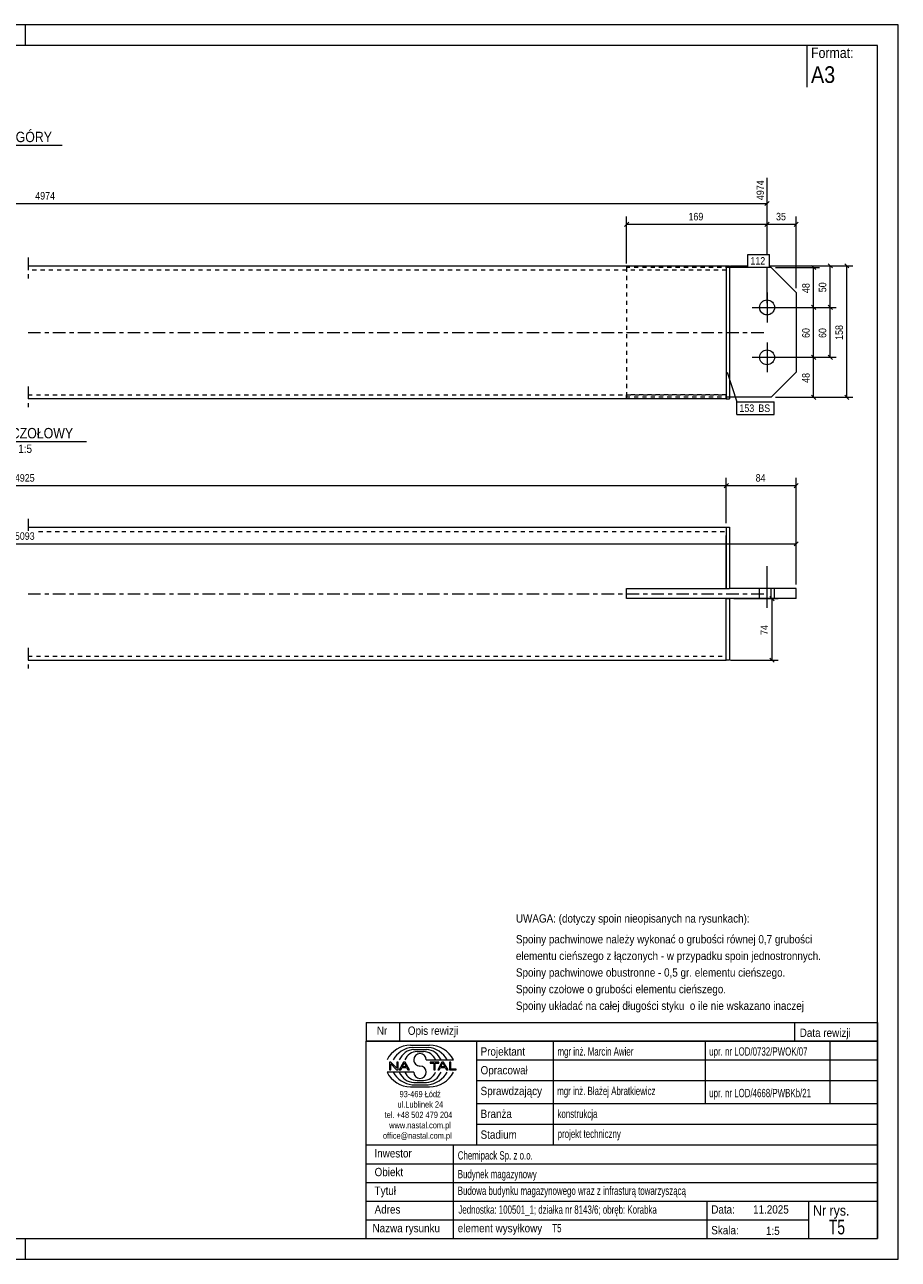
# Model space of a CAD drawing. Header units: millimetres. Extents: x 0 to 420, y 0 to 297.
# Tile 2 of 2: x 210 to 420, y 0 to 297. Entities that reach past the tile are written whole.
import ezdxf

# ---------------------------------------------------------------- set-up
doc = ezdxf.new("R2010")
doc.units = ezdxf.units.MM
for name, pattern in [('XKITLINE00', [0]), ('XKITLINE01', [4, 1, -1, 1, -1]), ('XKITLINE03', [6, 3, -1, 1, -1])]:
    doc.linetypes.add(name, pattern=pattern)
for name, color, linetype, lineweight in [('Arkusz rysunku', 3, 'Continuous', 0), ('Element', 2, 'Continuous', 0), ('Inny typ obiektu', 7, 'Continuous', 0), ('Wymiar', 4, 'Continuous', 0), ('Znak elementu', 2, 'Continuous', 0), ('Śruba', 3, 'Continuous', 0)]:
    doc.layers.add(name, color=color, linetype=linetype, lineweight=lineweight)
doc.styles.add('ARIAL', font='ARIAL.TTF')

msp = doc.modelspace()

# ---------------------------------------------------------------- linework, layer by layer
at = {"layer": 'Arkusz rysunku', "linetype": 'XKITLINE00', "lineweight": 0}
for p, q in [((420, 297), (0, 297)), ((210, 292), (210, 297)), ((420, 297), (415, 297)), ((420, 0), (420, 297)), ((415, 292), (5, 292)), ((415, 5), (415, 292)), ((5, 5), (415, 5)), ((210, 0), (210, 5)), ((0, 0), (420, 0))]:
    msp.add_line(p, q, dxfattribs=at)
at = {"layer": 'Element', "linetype": 'XKITLINE03', "lineweight": 0}
for p, q in [((210.62, 240.98), (210.62, 235.98)), ((210.62, 222.98), (388.62, 222.98)), ((210.62, 209.98), (210.62, 204.98)), ((210.62, 178.12), (210.62, 175.24)), ((210.62, 160.12), (388.62, 160.12)), ((210.62, 147.12), (210.62, 142.12))]:
    msp.add_line(p, q, dxfattribs=at)
at = {"layer": 'Element', "linetype": 'XKITLINE00', "lineweight": 0}
for p, q in [((210.62, 238.98), (378.62, 238.98)), ((378.62, 238.98), (378.62, 206.98)), ((378.62, 238.98), (379.42, 238.98)), ((379.42, 238.98), (379.42, 206.98)), ((389.42, 238.58), (379.42, 238.58)), ((389.42, 238.58), (395.42, 232.58)), ((378.62, 236.98), (378.62, 208.98)), ((395.42, 232.58), (395.42, 213.38)), ((395.42, 213.38), (389.42, 207.38)), ((378.62, 206.98), (210.62, 206.98)), ((378.62, 206.98), (379.42, 206.98)), ((389.42, 207.38), (379.42, 207.38)), ((210.62, 176.12), (378.62, 176.12)), ((378.62, 176.12), (378.62, 161.33)), ((378.62, 176.12), (379.42, 176.12)), ((379.42, 176.12), (379.42, 161.33)), ((378.62, 161.33), (378.62, 174.12)), ((354.62, 158.93), (354.62, 161.33)), ((354.62, 161.33), (378.62, 161.33)), ((378.62, 161.33), (379.42, 161.33)), ((395.42, 161.33), (379.42, 161.33)), ((389.42, 158.93), (389.42, 161.33)), ((395.42, 158.93), (395.42, 161.33)), ((378.62, 158.93), (354.62, 158.93)), ((378.62, 146.12), (378.62, 158.93)), ((378.62, 144.12), (378.62, 158.93)), ((378.62, 158.93), (379.42, 158.93)), ((395.42, 158.93), (379.42, 158.93)), ((379.42, 158.93), (379.42, 144.12)), ((210.62, 144.12), (378.62, 144.12)), ((379.42, 144.12), (378.62, 144.12))]:
    msp.add_line(p, q, dxfattribs=at)
at = {"layer": 'Element', "linetype": 'XKITLINE01', "lineweight": 0}
for p, q in [((378.62, 237.98), (210.62, 237.98)), ((354.62, 238.98), (354.62, 237.98)), ((354.62, 238.58), (354.62, 207.38)), ((379.42, 238.58), (354.62, 238.58)), ((378.62, 238.98), (378.62, 236.98)), ((378.62, 238.98), (378.62, 237.36)), ((378.62, 238.98), (378.62, 206.98)), ((378.62, 238.98), (379.42, 238.98)), ((379.42, 238.98), (379.42, 206.98)), ((210.62, 207.98), (378.62, 207.98)), ((378.62, 207.98), (354.62, 207.98)), ((354.62, 206.98), (354.62, 207.98)), ((378.62, 206.98), (378.62, 208.98)), ((379.42, 207.38), (354.62, 207.38)), ((378.62, 206.98), (379.42, 206.98)), ((378.62, 176.12), (378.62, 174.12)), ((213.15, 175.12), (378.62, 175.12)), ((354.62, 158.93), (354.62, 161.33)), ((354.62, 161.33), (379.42, 161.33)), ((389.42, 158.93), (389.42, 161.33)), ((379.42, 158.93), (354.62, 158.93)), ((378.62, 144.12), (378.62, 146.12)), ((210.62, 145.12), (378.62, 145.12))]:
    msp.add_line(p, q, dxfattribs=at)
at = {"layer": 'Inny typ obiektu', "linetype": 'XKITLINE00', "lineweight": 0}
for p, q in [((398, 292), (398, 282)), ((196.26, 268), (218.86, 268)), ((195.58, 196.74), (224.66, 196.74)), ((292, 57), (292, 52.5)), ((292, 57), (415, 57)), ((300, 57), (300, 52.5)), ((395, 57), (395, 52.5)), ((415, 57), (415, 52.5)), ((415, 52.5), (292, 52.5)), ((292, 5), (292, 52.5)), ((292, 52.5), (415, 52.5)), ((302.62, 51.49), (307.23, 51.5)), ((303.07, 50.99), (306.86, 51)), ((303.46, 50.49), (306.45, 50.49)), ((318.5, 52.5), (318.5, 27.5)), ((337, 27.5), (337, 52.5)), ((373.5, 52.5), (373.5, 37.5)), ((403.5, 52.5), (403.5, 37.5)), ((415, 52.5), (415, 5)), ((304.2, 49.98), (305.73, 49.99)), ((306.42, 47.99), (312.98, 47.99)), ((318.5, 48), (415, 48)), ((303.43, 45.01), (297, 45.01)), ((297.93, 47.44), (297.57, 47.44)), ((297.57, 47.44), (297.57, 45.56)), ((297.57, 45.56), (297.9, 45.56)), ((297.9, 47.04), (299.29, 45.56)), ((297.9, 45.56), (297.9, 47.04)), ((299.31, 45.96), (297.93, 47.44)), ((299.29, 45.56), (299.65, 45.56)), ((299.65, 47.44), (299.31, 47.44)), ((299.31, 47.44), (299.31, 45.96)), ((299.65, 45.56), (299.65, 47.44)), ((300.96, 47.44), (299.94, 45.56)), ((299.94, 45.56), (300.31, 45.56)), ((300.31, 45.56), (300.61, 46.13)), ((300.61, 46.13), (301.71, 46.13)), ((300.71, 46.33), (301.14, 47.24)), ((301.6, 46.33), (300.71, 46.33)), ((301.33, 47.44), (300.96, 47.44)), ((301.14, 47.24), (301.6, 46.33)), ((302.41, 45.56), (301.33, 47.44)), ((301.71, 46.13), (302.02, 45.56)), ((302.02, 45.56), (302.41, 45.56)), ((309.43, 47.44), (307.34, 47.44)), ((307.34, 47.44), (307.34, 47.22)), ((307.34, 47.22), (308.21, 47.22)), ((308.21, 47.22), (308.21, 45.56)), ((308.21, 45.56), (308.56, 45.56)), ((308.56, 45.56), (308.56, 47.22)), ((308.56, 47.22), (309.43, 47.22)), ((310.21, 47.44), (309.2, 45.56)), ((309.2, 45.56), (309.57, 45.56)), ((309.43, 47.22), (309.43, 47.44)), ((309.57, 45.56), (309.86, 46.13)), ((309.86, 46.13), (310.96, 46.13)), ((309.96, 46.33), (310.39, 47.24)), ((310.86, 46.33), (309.96, 46.33)), ((310.59, 47.44), (310.21, 47.44)), ((310.4, 47.24), (310.39, 47.24)), ((310.4, 47.24), (310.86, 46.33)), ((311.67, 45.56), (310.59, 47.44)), ((310.96, 46.13), (311.27, 45.56)), ((311.27, 45.56), (311.67, 45.56)), ((312.36, 47.44), (312.01, 47.44)), ((312.01, 47.44), (312.01, 45.56)), ((312.01, 45.56), (313.66, 45.56)), ((312.36, 45.78), (312.36, 47.44)), ((313.66, 45.78), (312.36, 45.78)), ((313.66, 45.56), (313.66, 45.78)), ((303.07, 42.01), (306.86, 42)), ((303.46, 42.51), (306.45, 42.51)), ((304.2, 43.02), (305.73, 43.01)), ((318.5, 43), (415, 43)), ((302.62, 41.51), (307.23, 41.5)), ((318.5, 37.5), (415, 37.5)), ((318.5, 32.5), (415, 32.5)), ((292, 27.5), (415, 27.5)), ((313, 5), (313, 27.5)), ((292, 23), (415, 23)), ((292, 18.5), (415, 18.5)), ((292, 14), (415, 14)), ((374, 5), (374, 14)), ((398.5, 5), (398.5, 14)), ((292, 9.5), (398.5, 9.5)), ((292, 5), (415, 5))]:
    msp.add_line(p, q, dxfattribs=at)
for centre, radius, start, end in [((302.72, 45.08), 6.42, 90.8317, 153.0136), ((303.67, 45), 6.02, 95.7347, 150.2266), ((306.22, 46.41), 4.08, 22.7023, 86.7527), ((306.24, 44.98), 6.04, 29.8256, 84.1252), ((307.25, 45.07), 6.43, 27.0191, 90.199), ((303.7, 46.42), 4.07, 93.3428, 157.3393), ((304.33, 46.6), 3.38, 92.229, 155.8008), ((304.92, 47.99), 1.49, 0.0741, 179.9259), ((304.92, 47.99), 1.49, 179.9259, 270), ((305.59, 46.6), 3.39, 24.2351, 87.5913), ((302.72, 47.92), 6.42, 206.9864, 269.1683), ((303.67, 48), 6.02, 209.7734, 264.2653), ((303.7, 46.58), 4.07, 202.6607, 266.6572), ((304.33, 46.4), 3.38, 204.1992, 267.771), ((304.92, 45.01), 1.49, 180.0741, 359.9259), ((304.92, 45), 1.49, 0.0741, 90), ((305.59, 46.4), 3.39, 272.4087, 335.7649), ((306.22, 46.59), 4.08, 273.2473, 337.2977), ((306.24, 48.02), 6.04, 275.8748, 330.1744), ((307.25, 47.93), 6.43, 269.801, 332.9809)]:
    msp.add_arc(centre, radius, start, end, dxfattribs=at)
at = {"layer": 'Wymiar', "linetype": 'XKITLINE00', "lineweight": 0}
for p, q in [((388.42, 241.68), (388.42, 260.14)), ((41.62, 253.98), (388.42, 253.98)), ((388.93, 254.49), (387.91, 253.47)), ((355.13, 249.49), (354.11, 248.47)), ((354.62, 239.58), (354.62, 250.84)), ((388.93, 249.49), (387.91, 248.47)), ((388.93, 249.49), (387.91, 248.47)), ((388.42, 241.68), (388.42, 250.84)), ((388.42, 241.68), (388.42, 250.84)), ((395.93, 249.49), (394.91, 248.47)), ((395.42, 233.58), (395.42, 250.84)), ((354.62, 248.98), (388.42, 248.98)), ((388.42, 248.98), (395.42, 248.98)), ((379.62, 238.98), (383.81, 238.98)), ((379.62, 238.98), (383.81, 238.98)), ((388.42, 229.98), (388.42, 238.68)), ((388.42, 229.98), (388.42, 238.68)), ((388.42, 229.98), (388.42, 238.68)), ((389.02, 238.98), (409.06, 238.98)), ((389.02, 238.98), (405.06, 238.98)), ((390.42, 238.58), (401.06, 238.58)), ((399.11, 239.09), (400.13, 238.07)), ((399.62, 228.98), (399.62, 238.58)), ((403.11, 239.49), (404.13, 238.47)), ((403.62, 228.98), (403.62, 238.98)), ((407.11, 239.49), (408.13, 238.47)), ((407.62, 207.38), (407.62, 238.98)), ((389.42, 228.98), (405.06, 228.98)), ((389.42, 228.98), (405.06, 228.98)), ((389.42, 228.98), (401.06, 228.98)), ((389.42, 228.98), (401.06, 228.98)), ((399.11, 229.49), (400.13, 228.47)), ((399.11, 229.49), (400.13, 228.47)), ((399.62, 216.98), (399.62, 228.98)), ((403.11, 229.49), (404.13, 228.47)), ((403.11, 229.49), (404.13, 228.47)), ((403.62, 216.98), (403.62, 228.98)), ((389.42, 216.98), (405.06, 216.98)), ((389.42, 216.98), (401.06, 216.98)), ((389.42, 216.98), (401.06, 216.98)), ((399.11, 217.49), (400.13, 216.47)), ((399.11, 217.49), (400.13, 216.47)), ((399.62, 207.38), (399.62, 216.98)), ((403.11, 217.49), (404.13, 216.47)), ((390.42, 207.38), (409.06, 207.38)), ((390.42, 207.38), (401.06, 207.38)), ((399.11, 207.89), (400.13, 206.87)), ((407.11, 207.89), (408.13, 206.87)), ((378.62, 177.12), (378.62, 187.98)), ((378.62, 177.12), (378.62, 187.98)), ((395.42, 162.33), (395.42, 187.98)), ((41.62, 186.12), (378.62, 186.12)), ((379.13, 186.63), (378.11, 185.62)), ((379.13, 186.63), (378.11, 185.62)), ((378.62, 186.12), (395.42, 186.12)), ((395.93, 186.63), (394.91, 185.62)), ((395.93, 172.63), (394.91, 171.62)), ((395.42, 162.33), (395.42, 173.98)), ((24.82, 172.12), (395.42, 172.12)), ((380.42, 158.93), (391.06, 158.93)), ((389.11, 159.43), (390.13, 158.42)), ((389.62, 144.12), (389.62, 158.93)), ((379.62, 144.12), (391.06, 144.12)), ((389.11, 144.63), (390.13, 143.62))]:
    msp.add_line(p, q, dxfattribs=at)
at = {"layer": 'Znak elementu', "linetype": 'XKITLINE00', "lineweight": 0}
for p, q in [((383.81, 241.68), (389.02, 241.68)), ((383.81, 238.68), (383.81, 241.68)), ((389.02, 238.68), (389.02, 241.68)), ((383.81, 238.68), (389.02, 238.68)), ((378.84, 213.44), (381.17, 206.24)), ((381.17, 206.24), (390.12, 206.24)), ((381.17, 203.24), (381.17, 206.24)), ((390.12, 203.24), (390.12, 206.24)), ((381.17, 203.24), (390.12, 203.24))]:
    msp.add_line(p, q, dxfattribs=at)
at = {"layer": 'Śruba', "linetype": 'XKITLINE00', "lineweight": 0}
for p, q in [((388.42, 232.58), (388.42, 225.38)), ((384.82, 228.98), (392.02, 228.98)), ((388.42, 220.58), (388.42, 213.38)), ((384.82, 216.98), (392.02, 216.98)), ((388.42, 156.73), (388.42, 166.73)), ((388.42, 156.73), (388.42, 166.73)), ((386.62, 158.93), (386.62, 161.33)), ((386.62, 158.93), (386.62, 161.33)), ((390.22, 158.93), (390.22, 161.33)), ((390.22, 158.93), (390.22, 161.33))]:
    msp.add_line(p, q, dxfattribs=at)
for centre in [(388.42, 228.98), (388.42, 216.98)]:
    msp.add_circle(centre, 1.8, dxfattribs=at)

# ---------------------------------------------------------------- texts
at = {"layer": 'Inny typ obiektu', "style": 'ARIAL'}
for s, height, width, p in [('Format:', 2.5, 0.85, (399, 289)), ('A3', 4, 0.85, (399, 283)), ('RZUT Z GÓRY', 2.5, 0.85, (196.26, 268.75)), ('WIDOK CZOŁOWY', 2.5, 0.85, (195.58, 197.49)), ('1:5', 2, 0.85, (208.27, 193.99)), ('UWAGA: (dotyczy spoin nieopisanych na rysunkach):', 2, 0.85, (328, 81)), ('Spoiny pachwinowe należy wykonać o grubości równej 0,7 grubości', 2, 0.85, (328, 76)), ('elementu cieńszego z łączonych - w przypadku spoin jednostronnych.', 2, 0.85, (328, 72)), ('Spoiny pachwinowe obustronne - 0,5 gr. elementu cieńszego.', 2, 0.85, (328, 68)), ('Spoiny czołowe o grubości elementu cieńszego.', 2, 0.85, (328, 64)), ('Spoiny układać na całej długości styku  o ile nie wskazano inaczej', 2, 0.85, (328, 60)), ('Nr', 2, 0.85, (294.54, 54)), ('Opis rewizji', 2, 0.85, (302, 54)), ('Data rewizji', 2, 0.85, (396.28, 53.5)), ('Projektant', 2, 0.85, (319.5, 49)), ('mgr inż. Marcin Awier', 2, 0.68, (338, 49)), ('upr. nr LOD/0732/PWOK/07', 2, 0.68, (374.5, 49)), ('Opracował', 2, 0.85, (319.5, 44.5)), ('Sprawdzający', 2, 0.85, (319.5, 39.5)), ('mgr inż. Błażej Abratkiewicz', 2, 0.68, (337.94, 39.5)), ('93-469 Łódź', 1.5, 0.85, (300, 39)), ('upr. nr LOD/4668/PWBKb/21', 2, 0.68, (374.5, 39)), ('ul.Lublinek 24', 1.5, 0.85, (299.5, 36.5)), ('Branża', 2, 0.85, (319.5, 34)), ('konstrukcja', 2, 0.68, (338, 34)), ('tel. +48 502 479 204', 1.5, 0.85, (296.41, 34)), ('www.nastal.com.pl', 1.5, 0.85, (297.5, 31.5)), ('office@nastal.com.pl', 1.5, 0.85, (296, 29)), ('Stadium', 2, 0.85, (319.5, 29)), ('projekt techniczny', 2, 0.68, (338.04, 29.19)), ('Inwestor', 2, 0.85, (293.96, 24.5)), ('Chemipack Sp. z o.o.', 2, 0.68, (314, 24)), ('Obiekt', 2, 0.85, (294, 20)), ('Budynek magazynowy', 2, 0.68, (314, 19.5)), ('Tytuł', 2, 0.85, (294, 15.5)), ('Budowa budynku magazynowego wraz z infrasturą towarzyszącą', 2, 0.68, (314, 15.5)), ('Adres', 2, 0.85, (294, 11)), ('Jednostka: 100501_1; działka nr 8143/6; obręb: Korabka', 2, 0.68, (314.16, 10.96)), ('Data:', 2, 0.85, (375, 11)), ('11.2025', 2, 0.85, (385.06, 11)), ('Nr rys.', 2.5, 0.85, (399.5, 10.5)), ('T5', 3.5, 0.68, (403.29, 6)), ('Nazwa rysunku', 2, 0.85, (293.5, 6.5)), ('element wysyłkowy', 2, 0.85, (314, 6.5)), ('T5', 2, 0.68, (336.75, 6.5)), ('Skala:', 2, 0.85, (375, 6)), ('1:5', 2, 0.85, (388.16, 5.85))]:
    msp.add_text(s, height=height, dxfattribs=dict(at, width=width)).set_placement(p)
at = {"layer": 'Wymiar', "style": 'ARIAL', "width": 0.85}
for s, p in [('4974', (387.7, 254.8)), ('48', (398.66, 232.44)), ('50', (402.66, 232.64)), ('60', (398.66, 221.64)), ('60', (402.66, 221.64)), ('158', (406.66, 221.18)), ('48', (398.66, 210.84)), ('74', (388.66, 150.19))]:
    msp.add_text(s, height=1.8, rotation=90.0002, dxfattribs=at).set_placement(p)
for s, p in [('4974', (212.35, 254.94)), ('169', (369.52, 249.94)), ('35', (390.58, 249.94)), ('4925', (207.45, 187.08)), ('84', (385.68, 187.08)), ('5093', (207.45, 173.08))]:
    msp.add_text(s, height=1.8, dxfattribs=at).set_placement(p)
at = {"layer": 'Znak elementu', "style": 'ARIAL', "width": 0.85}
for s, p in [('112', (384.41, 239.28)), ('153', (381.77, 203.84)), ('BS', (386.31, 203.84))]:
    msp.add_text(s, height=1.8, dxfattribs=at).set_placement(p)

doc.saveas('drawing.dxf')
